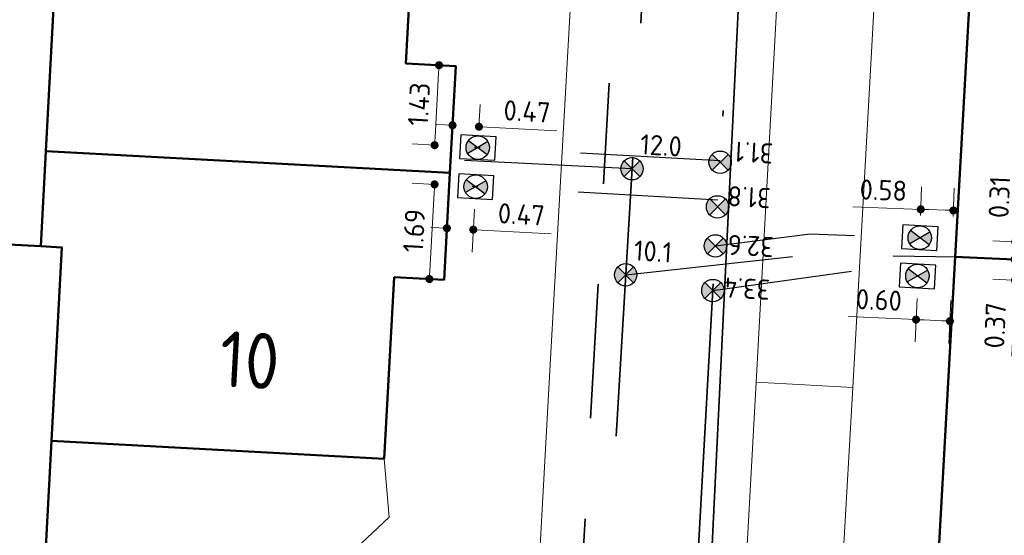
# Model space of a CAD drawing. Header units: metres. Extents: x 94680 to 94820, y 464097 to 464231.
# Tile 16 of 22: x 94774 to 94791, y 464164 to 464173. Entities that reach past the tile are written whole.
import ezdxf
from ezdxf.enums import TextEntityAlignment as Align

# ---------------------------------------------------------------- set-up
doc = ezdxf.new("R2010")
doc.units = ezdxf.units.M
for name, pattern in [('RI-DRAINAGE', [19.2, 6, -1.8, 1.8, -1.8, 2.4, -1.8, 1.8, -1.8]), ('RI-HWA', [7.4, 5, -2.4]), ('RI-HWA_HUISAANSLUITING', [4.8, 3, -1.8]), ('RI-VWA', [11, 5, -3, 0, -3]), ('RI-VWA_HUISAANSLUITING', [6.1, 2.5, -1.8, 0, -1.8])]:
    doc.linetypes.add(name, pattern=pattern)
doc.layers.get('0').update_dxf_attribs({"linetype": 'CONTINUOUS'})
doc.layers.get('DefPoints').update_dxf_attribs({"linetype": 'CONTINUOUS'})
for name, color, linetype, lineweight in [('B_BEBOUWINGSGRENS_0', 132, 'CONTINUOUS', 50), ('B_TUSSENMUUR_0', 132, 'CONTINUOUS', 50), ('R-WE-RI-DRAINAGE_DRAIN-G', 90, 'RI-DRAINAGE', 35), ('R-WE-RI-HWA_HUISAANSLUITING-G', 150, 'RI-HWA_HUISAANSLUITING', 25), ('R-WE-RI-HWA_HULPSTUK-S', 150, 'CONTINUOUS', 25), ('R-WE-RI-HWA_HULPSTUK_INLAAT-T18', 10, 'CONTINUOUS', 18), ('R-WE-RI-HWA_TRANSPORTLEIDING-G', 150, 'RI-HWA', 35), ('R-WE-RI-VWA_HUISAANSLUITING-G', 20, 'RI-VWA_HUISAANSLUITING', 25), ('R-WE-RI-VWA_HULPSTUK-S', 20, 'CONTINUOUS', 25), ('R-WE-RI-VWA_HULPSTUK_INLAAT-T18', 10, 'CONTINUOUS', 18), ('R-WE-RI-VWA_HULPSTUK_ONTSTOPPINGSSTUK-M', 7, 'CONTINUOUS', 18), ('R-WE-RI-VWA_TRANSPORTLEIDING-G', 20, 'RI-VWA', 35), ('V-WE-RI-GWA_TRANSPORTLEIDING-G', 30, 'RI-GWA-V', 35), ('V_WEGGRENS_0', 251, 'CONTINUOUS', 13), ('Z_GBKN_HUISNUMMER_0', 251, 'CONTINUOUS', 13)]:
    doc.layers.add(name, color=color, linetype=linetype, lineweight=lineweight)
doc.styles.add('NLCS-ISO-M200-T18', font='NLCS-ISO.ttf', dxfattribs={"height": 0.36})
doc.styles.get("Standard").update_dxf_attribs({"font": 'isocp.shx'})
doc.linetypes.add('RI-GWA-V', pattern='A,3,[24,NLCS.SHX,S=1,R=0,X=0,Y=0],3,-3', length=9)
doc.dimstyles.new('NLCS-M200-T18-BOL_L2_H1', dxfattribs={"dimscale": 0.2, "dimtxt": 2.5, "dimasz": 0.72, "dimexe": 2, "dimexo": 2, "dimgap": 0.7, "dimtad": 1, "dimzin": 0, "dimdsep": 46, "dimtxsty": 'NLCS-ISO-M200-T18', "dimblk": 'DOT', "dimcen": 0, "dimdle": 2, "dimclrd": 256, "dimclre": 256, "dimclrt": 10, "dimadec": 1, "dimazin": 0, "dimtfac": 1, "dimtdec": 3, "dimtofl": 0, "dimtmove": 0, "dimatfit": 3, "dimldrblk": 'DOT', "dimfxl": 2, "dimfxlon": 1, "dimtfillclr": 256, "dimtolj": 1, "dimtzin": 0, "dimlwd": -1, "dimlwe": -1, "dimarcsym": 0})

# ---------------------------------------------------------------- blocks, each defined once
blk = doc.blocks.new('SRI-HULP_ONTSTOP-SO')
at = {"ltscale": 0.1}
for points in [[(-0.874, 0.582, 0.148069), (-1.05, 0, 0.148069), (-0.874, -0.582), (0, 0)], [(0, 0), (0.874, -0.582, 0.148069), (1.05, 0, 0.148069), (0.874, 0.582)]]:
    blk.add_hatch(color=256, dxfattribs=at).paths.add_polyline_path(points)
for p, q in [((0.874, 0.582), (-0.874, -0.582)), ((-0.874, 0.582), (0.874, -0.582))]:
    blk.add_line(p, q, dxfattribs=at)
at = {"flags": 128}
blk.add_lwpolyline([(-1.575, -1.05), (1.575, -1.05), (1.575, 1.05), (-1.575, 1.05)], close=True, dxfattribs=at)
at = {"ltscale": 0.1}
blk.add_circle((0, 0), 1.05, dxfattribs=at)
blk = doc.blocks.new('_Dot')
at = {"color": 0, "linetype": 'ByBlock', "lineweight": -2}
blk.add_line((-0.5, 0), (-1, 0), dxfattribs=at)
at = {"color": 0, "linetype": 'ByBlock', "const_width": 0.5}
blk.add_lwpolyline([(-0.25, 0, 1), (0.25, 0, 1)], format="xyb", close=True, dxfattribs=at)
blk = doc.blocks.new('*D40')
at = {"layer": 'DefPoints', "color": 0, "transparency": 16777216}
for p in [(94790.002, 464169.74), (94789.985, 464169.233, 0.01), (94790.566, 464169.213, 0.01)]:
    blk.add_point(p, dxfattribs=at)
at = {"layer": 'R-WE-RI-VWA_HULPSTUK_ONTSTOPPINGSSTUK-M', "transparency": 16777216}
for p, q in [((94789.999, 464169.632), (94790.016, 464170.14)), ((94790.58, 464169.613), (94790.597, 464170.12)), ((94790.002, 464169.74), (94788.787, 464169.782)), ((94790.44, 464169.725), (94790.146, 464169.735))]:
    blk.add_line(p, q, dxfattribs=at)
at = {"layer": 'R-WE-RI-VWA_HULPSTUK_ONTSTOPPINGSSTUK-M', "transparency": 16777216, "xscale": 0.144, "yscale": 0.144, "zscale": 0.144}
for p, rotation in [((94790.002, 464169.74), 178.0462650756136), ((94790.584, 464169.72), 358.0462650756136)]:
    blk.add_blockref('_Dot', p, dxfattribs=dict(at, rotation=rotation))
at = {"layer": 'R-WE-RI-VWA_HULPSTUK_ONTSTOPPINGSSTUK-M', "color": 10, "transparency": 16777216, "insert": (94789.334, 464170.083), "char_height": 0.36, "attachment_point": 5, "rotation": 358.0463, "style": 'NLCS-ISO-M200-T18'}
blk.add_mtext('\\A1;0.58', dxfattribs=at)
blk = doc.blocks.new('*D41')
at = {"layer": 'DefPoints', "color": 0, "transparency": 16777216}
for p in [(94789.954, 464168.544), (94790.558, 464168.516), (94789.918, 464167.769)]:
    blk.add_point(p, dxfattribs=at)
at = {"layer": 'R-WE-RI-VWA_HULPSTUK_ONTSTOPPINGSSTUK-M', "transparency": 16777216}
for p, q in [((94789.936, 464168.144), (94789.9, 464167.369)), ((94790.54, 464168.117), (94790.504, 464167.342)), ((94789.918, 464167.769), (94788.704, 464167.824)), ((94790.379, 464167.748), (94790.062, 464167.762))]:
    blk.add_line(p, q, dxfattribs=at)
at = {"layer": 'R-WE-RI-VWA_HULPSTUK_ONTSTOPPINGSSTUK-M', "transparency": 16777216, "xscale": 0.144, "yscale": 0.144, "zscale": 0.144}
for p, rotation in [((94789.918, 464167.769), 177.3867637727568), ((94790.523, 464167.741), 357.3867637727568)]:
    blk.add_blockref('_Dot', p, dxfattribs=dict(at, rotation=rotation))
at = {"layer": 'R-WE-RI-VWA_HULPSTUK_ONTSTOPPINGSSTUK-M', "color": 10, "transparency": 16777216, "insert": (94789.254, 464168.12), "char_height": 0.36, "attachment_point": 5, "rotation": 357.3868, "style": 'NLCS-ISO-M200-T18'}
blk.add_mtext('\\A1;0.60', dxfattribs=at)
blk = doc.blocks.new('*D68')
at = {"layer": 'DefPoints', "color": 0, "transparency": 16777216}
for p in [(94781.573, 464170.171, 0.01), (94781.218, 464168.494), (94781.48, 464168.48)]:
    blk.add_point(p, dxfattribs=at)
at = {"layer": 'R-WE-RI-VWA_HULPSTUK_ONTSTOPPINGSSTUK-M', "transparency": 16777216}
for p, q in [((94781.311, 464170.186), (94780.912, 464170.208)), ((94781.303, 464170.042), (94781.226, 464168.638)), ((94781.218, 464168.494), (94780.819, 464168.516))]:
    blk.add_line(p, q, dxfattribs=at)
at = {"layer": 'R-WE-RI-VWA_HULPSTUK_ONTSTOPPINGSSTUK-M', "transparency": 16777216, "xscale": 0.144, "yscale": 0.144, "zscale": 0.144}
for p, rotation in [((94781.311, 464170.186), 86.85339926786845), ((94781.218, 464168.494), 266.8533992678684)]:
    blk.add_blockref('_Dot', p, dxfattribs=dict(at, rotation=rotation))
at = {"layer": 'R-WE-RI-VWA_HULPSTUK_ONTSTOPPINGSSTUK-M', "color": 10, "transparency": 16777216, "insert": (94780.945, 464169.358), "char_height": 0.36, "attachment_point": 5, "rotation": 86.8534, "style": 'NLCS-ISO-M200-T18'}
blk.add_mtext('\\A1;1.69', dxfattribs=at)
blk = doc.blocks.new('*D69')
at = {"layer": 'DefPoints', "color": 0, "transparency": 16777216}
for p in [(94781.391, 464172.317), (94781.692, 464172.3), (94781.611, 464170.87, 0.01)]:
    blk.add_point(p, dxfattribs=at)
at = {"layer": 'R-WE-RI-VWA_HULPSTUK_ONTSTOPPINGSSTUK-M', "transparency": 16777216}
for p, q in [((94781.391, 464172.317), (94780.992, 464172.339)), ((94781.319, 464171.031), (94781.383, 464172.173)), ((94781.311, 464170.887), (94780.912, 464170.91))]:
    blk.add_line(p, q, dxfattribs=at)
at = {"layer": 'R-WE-RI-VWA_HULPSTUK_ONTSTOPPINGSSTUK-M', "transparency": 16777216, "xscale": 0.144, "yscale": 0.144, "zscale": 0.144}
for p, rotation in [((94781.391, 464172.317), 86.78451600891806), ((94781.311, 464170.887), 266.784516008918)]:
    blk.add_blockref('_Dot', p, dxfattribs=dict(at, rotation=rotation))
at = {"layer": 'R-WE-RI-VWA_HULPSTUK_ONTSTOPPINGSSTUK-M', "color": 10, "transparency": 16777216, "insert": (94781.032, 464171.62), "char_height": 0.36, "attachment_point": 5, "rotation": 86.7845, "style": 'NLCS-ISO-M200-T18'}
blk.add_mtext('\\A1;1.43', dxfattribs=at)
blk = doc.blocks.new('*D70')
at = {"layer": 'DefPoints', "color": 0, "transparency": 16777216}
for p in [(94781.573, 464170.171, 0.01), (94782.045, 464170.145, 0.01), (94782.003, 464169.377)]:
    blk.add_point(p, dxfattribs=at)
at = {"layer": 'R-WE-RI-VWA_HULPSTUK_ONTSTOPPINGSSTUK-M', "transparency": 16777216}
for p, q in [((94781.551, 464169.772), (94781.509, 464169.003)), ((94782.023, 464169.746), (94781.981, 464168.977)), ((94781.387, 464169.41), (94781.243, 464169.418)), ((94782.147, 464169.369), (94783.397, 464169.3))]:
    blk.add_line(p, q, dxfattribs=at)
at = {"layer": 'R-WE-RI-VWA_HULPSTUK_ONTSTOPPINGSSTUK-M', "transparency": 16777216, "xscale": 0.144, "yscale": 0.144, "zscale": 0.144}
for p, rotation in [((94781.531, 464169.402), 356.8533992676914), ((94782.003, 464169.377), 176.8533992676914)]:
    blk.add_blockref('_Dot', p, dxfattribs=dict(at, rotation=rotation))
at = {"layer": 'R-WE-RI-VWA_HULPSTUK_ONTSTOPPINGSSTUK-M', "color": 10, "transparency": 16777216, "insert": (94782.861, 464169.65), "char_height": 0.36, "attachment_point": 5, "rotation": 356.8534, "style": 'NLCS-ISO-M200-T18'}
blk.add_mtext('\\A1;0.47', dxfattribs=at)
blk = doc.blocks.new('*D71')
at = {"layer": 'DefPoints', "color": 0, "transparency": 16777216}
for p in [(94782.104, 464171.217), (94781.611, 464170.87, 0.01), (94782.084, 464170.844, 0.01)]:
    blk.add_point(p, dxfattribs=at)
at = {"layer": 'R-WE-RI-VWA_HULPSTUK_ONTSTOPPINGSSTUK-M', "transparency": 16777216}
for p, q in [((94781.632, 464171.243), (94781.654, 464171.643)), ((94782.104, 464171.217), (94782.126, 464171.617)), ((94781.488, 464171.251), (94781.344, 464171.259)), ((94782.248, 464171.209), (94783.498, 464171.141))]:
    blk.add_line(p, q, dxfattribs=at)
at = {"layer": 'R-WE-RI-VWA_HULPSTUK_ONTSTOPPINGSSTUK-M', "transparency": 16777216, "xscale": 0.144, "yscale": 0.144, "zscale": 0.144}
for p, rotation in [((94781.632, 464171.243), 356.8533992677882), ((94782.104, 464171.217), 176.8533992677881)]:
    blk.add_blockref('_Dot', p, dxfattribs=dict(at, rotation=rotation))
at = {"layer": 'R-WE-RI-VWA_HULPSTUK_ONTSTOPPINGSSTUK-M', "color": 10, "transparency": 16777216, "insert": (94782.963, 464171.491), "char_height": 0.36, "attachment_point": 5, "rotation": 356.8534, "style": 'NLCS-ISO-M200-T18'}
blk.add_mtext('\\A1;0.47', dxfattribs=at)
blk = doc.blocks.new('*D127')
at = {"layer": 'DefPoints', "color": 0, "transparency": 16777216}
for p in [(94789.985, 464169.233), (94790.616, 464168.891), (94791.679, 464168.844)]:
    blk.add_point(p, dxfattribs=at)
at = {"layer": 'R-WE-RI-VWA_HULPSTUK_ONTSTOPPINGSSTUK-M', "transparency": 16777216}
for p, q in [((94791.699, 464169.302), (94791.749, 464170.444)), ((94791.293, 464169.175), (94792.092, 464169.14)), ((94791.279, 464168.862), (94792.078, 464168.827)), ((94791.672, 464168.7), (94791.666, 464168.557))]:
    blk.add_line(p, q, dxfattribs=at)
at = {"layer": 'R-WE-RI-VWA_HULPSTUK_ONTSTOPPINGSSTUK-M', "transparency": 16777216, "xscale": 0.144, "yscale": 0.144, "zscale": 0.144}
for p, rotation in [((94791.692, 464169.158), 267.4856029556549), ((94791.679, 464168.844), 87.48560295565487)]:
    blk.add_blockref('_Dot', p, dxfattribs=dict(at, rotation=rotation))
at = {"layer": 'R-WE-RI-VWA_HULPSTUK_ONTSTOPPINGSSTUK-M', "color": 10, "transparency": 16777216, "insert": (94791.407, 464169.959), "char_height": 0.36, "attachment_point": 5, "rotation": 87.4856, "style": 'NLCS-ISO-M200-T18'}
blk.add_mtext('\\A1;0.31', dxfattribs=at)
blk = doc.blocks.new('*D128')
at = {"layer": 'DefPoints', "color": 0, "transparency": 16777216}
for p in [(94790.616, 464168.891), (94791.704, 464168.843), (94789.943, 464168.549)]:
    blk.add_point(p, dxfattribs=at)
at = {"layer": 'R-WE-RI-VWA_HULPSTUK_ONTSTOPPINGSSTUK-M', "transparency": 16777216}
for p, q in [((94791.71, 464168.987), (94791.716, 464169.131)), ((94791.304, 464168.861), (94792.103, 464168.826)), ((94791.288, 464168.49), (94792.087, 464168.455)), ((94791.681, 464168.329), (94791.628, 464167.114))]:
    blk.add_line(p, q, dxfattribs=at)
at = {"layer": 'R-WE-RI-VWA_HULPSTUK_ONTSTOPPINGSSTUK-M', "transparency": 16777216, "xscale": 0.144, "yscale": 0.144, "zscale": 0.144}
for p, rotation in [((94791.704, 464168.843), 267.4856029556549), ((94791.687, 464168.473), 87.48560295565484)]:
    blk.add_blockref('_Dot', p, dxfattribs=dict(at, rotation=rotation))
at = {"layer": 'R-WE-RI-VWA_HULPSTUK_ONTSTOPPINGSSTUK-M', "color": 10, "transparency": 16777216, "insert": (94791.331, 464167.664), "char_height": 0.36, "attachment_point": 5, "rotation": 87.4856, "style": 'NLCS-ISO-M200-T18'}
blk.add_mtext('\\A1;0.37', dxfattribs=at)
blk = doc.blocks.new('Achtergrond')
at = {"layer": 'B_BEBOUWINGSGRENS_0'}
for p, q in [((94774.362, 464170.782), (94774.721, 464177.393)), ((94790.616, 464168.891), (94790.908, 464174.123)), ((94774.27, 464169.08), (94774.362, 464170.782)), ((94769.161, 464169.359), (94774.27, 464169.08)), ((94790.324, 464163.659), (94790.616, 464168.891)), ((94780.59, 464168.53), (94780.41, 464165.28)), ((94774.46, 464165.6), (94774.3, 464162.6)), ((94780.41, 464165.28), (94774.46, 464165.6))]:
    blk.add_line(p, q, dxfattribs=at)
for points in [[(94781.055, 464177.05), (94780.8, 464172.35), (94781.69, 464172.3), (94781.585, 464170.39)], [(94781.585, 464170.39), (94781.48, 464168.48), (94780.59, 464168.53)]]:
    blk.add_lwpolyline(points, dxfattribs=at)
at = {"layer": 'B_TUSSENMUUR_0'}
for p, q in [((94774.362, 464170.782), (94781.585, 464170.39)), ((94790.616, 464168.891), (94798.222, 464168.557))]:
    blk.add_line(p, q, dxfattribs=at)
blk.add_lwpolyline([(94774.27, 464169.08), (94774.648, 464169.06), (94774.46, 464165.6)], dxfattribs=at)
at = {"layer": 'V_WEGGRENS_0'}
for p, q in [((94784.887, 464193.896), (94783.374, 464166.856)), ((94787.062, 464166.65), (94788.53, 464193.697)), ((94788.79, 464166.554), (94790.277, 464193.601)), ((94787.062, 464166.65), (94786.732, 464160.836)), ((94787.062, 464166.65), (94788.79, 464166.554))]:
    blk.add_line(p, q, dxfattribs=at)
for points in [[(94783.374, 464166.856), (94783.121, 464162.325), (94783.065, 464162.061), (94782.986, 464161.802), (94782.885, 464161.551), (94782.763, 464161.311), (94782.62, 464161.081), (94782.458, 464160.865), (94782.277, 464160.663), (94782.08, 464160.479), (94781.868, 464160.311), (94781.642, 464160.163), (94781.404, 464160.035), (94781.156, 464159.928), (94780.899, 464159.843), (94780.636, 464159.781), (94780.369, 464159.742), (94780.099, 464159.726), (94779.829, 464159.733)], [(94786.732, 464160.836), (94786.746, 464160.933), (94786.783, 464161.024), (94786.839, 464161.104), (94786.913, 464161.17), (94786.999, 464161.216), (94787.094, 464161.241), (94787.192, 464161.244), (94788.478, 464161.168), (94788.79, 464166.554)], [(94780.41, 464165.28), (94780.501, 464164.234), (94778.514, 464162.374)]]:
    blk.add_lwpolyline(points, dxfattribs=at)
at = {"layer": 'Z_GBKN_HUISNUMMER_0', "linetype": 'Continuous'}
blk.add_text('10', height=1, rotation=-3.2, dxfattribs=at).set_placement((94778.004, 464167.043), align=Align.MIDDLE)
blk = doc.blocks.new('SRI-HULP_INLAAT_125MM-SO')
h = blk.add_hatch(color=256)
h.dxf.hatch_style = 1
h.paths.add_polyline_path([(-0.707, 0.707, 0.198912), (-1, 0, 0.198912), (-0.707, -0.707), (0, 0)])
h = blk.add_hatch(color=256)
h.dxf.hatch_style = 1
h.paths.add_polyline_path([(1, 0, 0.198912), (0.707, 0.707), (0, 0), (0.707, -0.707, 0.198912)])
for p, q in [((-0.707, 0.707), (0.707, -0.707)), ((-0.707, -0.707), (0.707, 0.707))]:
    blk.add_line(p, q)
blk.add_circle((0, 0), 1)

msp = doc.modelspace()

# ---------------------------------------------------------------- linework, layer by layer
at = {"layer": 'R-WE-RI-DRAINAGE_DRAIN-G', "flags": 128}
msp.add_lwpolyline([(94785.927, 464198.954), (94783.74, 464159.512)], dxfattribs=at)
at = {"layer": 'R-WE-RI-HWA_HUISAANSLUITING-G', "elevation": 0.03, "flags": 128}
for points in [[(94784.84, 464170.466), (94781.598, 464170.623)], [(94784.727, 464168.569), (94788.01, 464168.93), (94790.647, 464168.89)]]:
    msp.add_lwpolyline(points, dxfattribs=at)
at = {"layer": 'R-WE-RI-HWA_TRANSPORTLEIDING-G', "flags": 128}
msp.add_lwpolyline([(94786.615, 464200.221), (94784.126, 464158.487)], dxfattribs=at)
at = {"layer": 'R-WE-RI-VWA_HUISAANSLUITING-G', "flags": 128}
for points in [[(94786.417, 464170.606), (94781.611, 464170.87)], [(94786.377, 464169.907), (94781.573, 464170.171)], [(94786.331, 464169.086), (94788.026, 464169.3), (94790.566, 464169.213)], [(94786.286, 464168.288), (94788.788, 464168.641), (94790.557, 464168.5)]]:
    msp.add_lwpolyline(points, dxfattribs=at)
at = {"layer": 'R-WE-RI-VWA_TRANSPORTLEIDING-G', "elevation": 0.03, "flags": 128}
msp.add_lwpolyline([(94788.163, 464201.657), (94785.652, 464157.014)], dxfattribs=at)
at = {"layer": 'V-WE-RI-GWA_TRANSPORTLEIDING-G'}
msp.add_line((94788.118, 464201.525), (94785.953, 464157.219), dxfattribs=at)

# ---------------------------------------------------------------- block references
msp.add_blockref('Achtergrond', (0, 0))
at = {"layer": 'R-WE-RI-HWA_HULPSTUK-S', "xscale": 0.2, "yscale": 0.2, "zscale": 0.2}
for p in [(94784.84, 464170.466), (94784.727, 464168.569)]:
    msp.add_blockref('SRI-HULP_INLAAT_125MM-SO', p, dxfattribs=at)
at = {"layer": 'R-WE-RI-VWA_HULPSTUK-S', "xscale": 0.2, "yscale": 0.2, "zscale": 0.2}
for p, rotation in [((94782.084, 464170.844), 356.853399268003), ((94782.045, 464170.145), 356.8533992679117), ((94789.985, 464169.233), 176.8062228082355), ((94789.943, 464168.549), 176.8062228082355)]:
    msp.add_blockref('SRI-HULP_ONTSTOP-SO', p, dxfattribs=dict(at, rotation=rotation))
for p in [(94786.415, 464170.582), (94786.37, 464169.784), (94786.331, 464169.086), (94786.286, 464168.288)]:
    msp.add_blockref('SRI-HULP_INLAAT_125MM-SO', p, dxfattribs=at)

# ---------------------------------------------------------------- texts
at = {"layer": 'R-WE-RI-HWA_HULPSTUK_INLAAT-T18', "char_height": 0.36, "width": 1.81903, "attachment_point": 1, "rotation": 356.4742, "style": 'NLCS-ISO-M200-T18'}
for s, insert in [('12.0', (94785, 464171.085)), ('10.1', (94784.887, 464169.188))]:
    msp.add_mtext(s, dxfattribs=dict(at, insert=insert))
at = {"layer": 'R-WE-RI-VWA_HULPSTUK_INLAAT-T18', "char_height": 0.36, "width": 1.77151, "attachment_point": 1, "rotation": 176.987, "style": 'NLCS-ISO-M200-T18'}
for s, insert in [('31.1', (94787.354, 464170.557)), ('31.8', (94787.309, 464169.759)), ('32.6', (94787.364, 464168.884)), ('33.4', (94787.297, 464168.122))]:
    msp.add_mtext(s, dxfattribs=dict(at, insert=insert))

# ---------------------------------------------------------------- dimensions: what is measured, and where the dimension line sits
at = {"layer": 'R-WE-RI-VWA_HULPSTUK_ONTSTOPPINGSSTUK-M'}
for p1, p2, distance, picture, middle in [((94781.611, 464170.87, 0.01), (94781.692, 464172.3), 0.301, '*D69', (94781.032, 464171.62)), ((94781.611, 464170.87, 0.01), (94782.084, 464170.844, 0.01), 0.374, '*D71', (94782.963, 464171.491)), ((94781.573, 464170.171, 0.01), (94781.48, 464168.48), -0.262, '*D68', (94780.945, 464169.358)), ((94790.566, 464169.213, 0.01), (94789.985, 464169.233, 0.01), -0.508, '*D40', (94789.334, 464170.083)), ((94781.573, 464170.171, 0.01), (94782.045, 464170.145, 0.01), -0.77, '*D70', (94782.861, 464169.65)), ((94790.558, 464168.516), (94789.954, 464168.544), 0.776, '*D41', (94789.254, 464168.12))]:
    dim = msp.add_aligned_dim(p1=p1, p2=p2, distance=distance, dimstyle='NLCS-M200-T18-BOL_L2_H1', dxfattribs=at)
    dim.commit()
    dim.dimension.update_dxf_attribs({"geometry": picture, "text_midpoint": middle})
for base, p1, picture, middle in [((94791.679, 464168.844), (94789.985, 464169.233), '*D127', (94791.727, 464169.945)), ((94791.704, 464168.843), (94789.943, 464168.549), '*D128', (94791.651, 464167.65))]:
    dim = msp.add_linear_dim(base=base, p1=p1, p2=(94790.616, 464168.891), angle=87.4856, dimstyle='NLCS-M200-T18-BOL_L2_H1', dxfattribs=at)
    dim.commit()
    dim.dimension.update_dxf_attribs({"geometry": picture, "text_midpoint": middle, "dimtype": 160})

doc.saveas('drawing.dxf')
